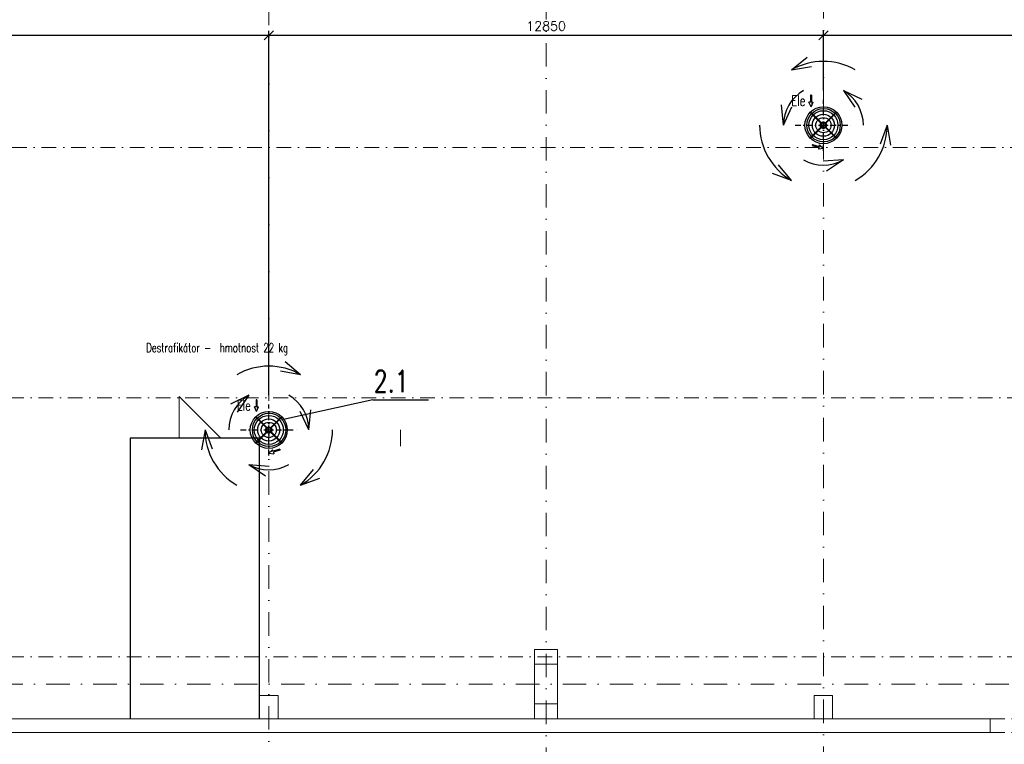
# Model space of a CAD drawing. Header units: millimetres. Extents: x -746391 to 410178, y -169697 to 100555.
# Tile 87 of 179: x 18611 to 39914, y 26096 to 41774. Entities that reach past the tile are written whole.
import ezdxf
from ezdxf.enums import TextEntityAlignment as Align

# ---------------------------------------------------------------- set-up
doc = ezdxf.new("R2010")
doc.units = ezdxf.units.MM
for name, pattern in [('CENTERX2', [101.6, 63.5, -12.7, 12.7, -12.7]), ('DASHDOT', [25.4, 12.7, -6.35, 0, -6.35]), ('ČERCHOVANÁ', [25.4, 12.7, -6.35, 0, -6.35])]:
    doc.linetypes.add(name, pattern=pattern)
doc.layers.get('0').update_dxf_attribs({"color": 9})
doc.layers.get('Defpoints').update_dxf_attribs({"color": 9})
for name, color, linetype, lineweight in [('A99_N_kce-nad-vid', 9, 'DASHDOT', 5), ('A99_N_osy', 9, 'CENTERX2', 9), ('A99_S_kce-nad-vid', 9, 'DASHDOT', 5), ('A99_S_kce-pohl', 9, 'Continuous', 5), ('A99_S_kce-rez-sil', 9, 'Continuous', 15), ('A99_S_sloupy', 9, 'Continuous', 5), ('ELITURBO', 7, 'Continuous', 15), ('VZT-KOTY', 2, 'Continuous', 25)]:
    doc.layers.add(name, color=color, linetype=linetype, lineweight=lineweight)
for name, color, linetype in [('VZT-KÓTY', 2, 'Continuous'), ('VZT-POZICE', 6, 'Continuous'), ('VZT-PŘÍOD-OSY', 1, 'ČERCHOVANÁ'), ('VZT-PŘÍVOD-TENKÉ', 4, 'Continuous'), ('VZT-PŘÍVOD-VÝKON', 2, 'Continuous'), ('VZT-PŘÍVOD-ZAŘÍZENÍ', 3, 'Continuous'), ('VZT-ZAŘ', 3, 'Continuous')]:
    doc.layers.add(name, color=color, linetype=linetype)
doc.styles.add('PITSIMP8', font='pitsimp8')
doc.styles.add('RomanS', font='romans.shx')
doc.dimstyles.new('VZT100', dxfattribs={"dimscale": 100, "dimtxt": 2, "dimasz": 2, "dimexe": 1, "dimexo": 2, "dimgap": 1, "dimtad": 1, "dimtoh": 1, "dimdec": 0, "dimzin": 0, "dimdsep": 46, "dimtxsty": 'RomanS', "dimblk": 'OBLIQUE', "dimcen": 1, "dimdle": 1, "dimclrd": 256, "dimclre": 256, "dimclrt": 256, "dimadec": 0, "dimazin": 0, "dimtfac": 1, "dimtdec": 0, "dimtmove": 2, "dimatfit": 3, "dimldrblk": 'OBLIQUE', "dimfxl": 1, "dimtolj": 1, "dimtzin": 0, "dimarcsym": 0})

# ---------------------------------------------------------------- blocks, each defined once
blk = doc.blocks.new('2dluk097')
at = {"color": 0, "linetype": 'ByBlock'}
for p, q in [((-0.052, 0.5), (-0.052, -0.1)), ((-0.052, 0.5), (0.052, 0.5)), ((0.052, 0.5), (0.052, -0.1))]:
    blk.add_line(p, q, dxfattribs=at)
for p, q in [((-0.052, -0.1), (-0.231, -0.1)), ((0, -0.5), (-0.231, -0.1)), ((0, -0.5), (0.231, -0.1)), ((0.052, -0.1), (0.231, -0.1))]:
    blk.add_line(p, q)
for points in [[(-0.052, 0.5), (0.052, 0.5), (-0.052, -0.1), (0.052, -0.1)], [(-0.231, -0.1), (0, -0.5), (0.052, -0.1), (-0.052, -0.1)], [(-0.052, -0.1), (0.231, -0.1), (0, -0.5), (-0.052, -0.1)]]:
    blk.add_solid(points)
at = {"linetype": 'ByBlock', "style": 'PITSIMP8', "flags": 9}
for tag, p in [('VOLUMENSTROM', (-0.058, 0.041)), ('RAUM/GRUPPE', (-0.058, 0.161)), ('DRUCK/-STUFE', (-0.058, 0.021)), ('BEZEICHNUNG', (-0.058, 0.181)), ('POS.NR.G-LV', (-0.058, 0.141)), ('ANSCHLUSS', (-0.058, 0.001)), ('KENNUNG', (-0.058, 0.081)), ('LEISTUNG', (-0.058, 0.061)), ('FABRIKAT', (-0.058, 0.121)), ('TYP', (-0.058, 0.101)), ('SPANNUNG/FREQUENZ', (-0.058, -0.119)), ('TEMPERATUR', (-0.058, -0.059)), ('SCHUTZART', (-0.058, -0.099)), ('DREHZAHL', (-0.058, -0.079)), ('GROESSE', (-0.058, -0.019)), ('GEWICHT', (-0.058, -0.139)), ('FREI', (-0.058, -0.159)), ('FREI', (-0.058, -0.179)), ('FREI', (-0.058, -0.199)), ('DN', (-0.058, -0.039))]:
    blk.add_attdef(tag, text='', height=0.01, dxfattribs=at).set_placement(p, align=Align.MIDDLE)
blk = doc.blocks.new('_Oblique')
at = {"color": 0, "linetype": 'ByBlock', "lineweight": -2}
blk.add_line((-0.5, -0.5), (0.5, 0.5), dxfattribs=at)
blk = doc.blocks.new('*D1837')
at = {"layer": 'Defpoints', "color": 0, "linetype": 'Continuous', "lineweight": 18, "ltscale": 0.5}
for p in [(24000, 41436), (12000, 40043), (24000, 33450)]:
    blk.add_point(p, dxfattribs=at)
at = {"layer": 'VZT-KOTY', "linetype": 'Continuous', "lineweight": -2, "ltscale": 0.5, "transparency": 16777216}
for p, q in [((11900, 41436), (24100, 41436)), ((12000, 40243), (12000, 41536)), ((24000, 33650), (24000, 41536))]:
    blk.add_line(p, q, dxfattribs=at)
at = {"layer": 'VZT-KOTY', "linetype": 'Continuous', "lineweight": -2, "ltscale": 0.5, "transparency": 16777216, "xscale": 200, "yscale": 200, "zscale": 200, "rotation": 180}
blk.add_blockref('_Oblique', (12000, 41436), dxfattribs=at)
at = {"layer": 'VZT-KOTY', "linetype": 'Continuous', "lineweight": -2, "ltscale": 0.5, "transparency": 16777216, "xscale": 200, "yscale": 200, "zscale": 200}
blk.add_blockref('_Oblique', (24000, 41436), dxfattribs=at)
at = {"layer": 'VZT-KOTY', "linetype": 'Continuous', "lineweight": 18, "ltscale": 0.5, "transparency": 16777216, "insert": (18000, 41636), "char_height": 200, "attachment_point": 5, "style": 'RomanS'}
blk.add_mtext('\\A1;12850', dxfattribs=at)
blk = doc.blocks.new('*D1838')
at = {"layer": 'Defpoints', "color": 0, "linetype": 'Continuous', "lineweight": 18, "ltscale": 0.5}
for p in [(36000, 41436), (36000, 40043), (24000, 33450)]:
    blk.add_point(p, dxfattribs=at)
at = {"layer": 'VZT-KOTY', "linetype": 'Continuous', "lineweight": -2, "ltscale": 0.5, "transparency": 16777216}
for p, q in [((23900, 41436), (36100, 41436)), ((24000, 33650), (24000, 41536)), ((36000, 40243), (36000, 41536))]:
    blk.add_line(p, q, dxfattribs=at)
at = {"layer": 'VZT-KOTY', "linetype": 'Continuous', "lineweight": -2, "ltscale": 0.5, "transparency": 16777216, "xscale": 200, "yscale": 200, "zscale": 200, "rotation": 180}
blk.add_blockref('_Oblique', (24000, 41436), dxfattribs=at)
at = {"layer": 'VZT-KOTY', "linetype": 'Continuous', "lineweight": -2, "ltscale": 0.5, "transparency": 16777216, "xscale": 200, "yscale": 200, "zscale": 200}
blk.add_blockref('_Oblique', (36000, 41436), dxfattribs=at)
at = {"layer": 'VZT-KOTY', "linetype": 'Continuous', "lineweight": 18, "ltscale": 0.5, "transparency": 16777216, "insert": (30000, 41636), "char_height": 200, "attachment_point": 5, "style": 'RomanS'}
blk.add_mtext('\\A1;12850', dxfattribs=at)
blk = doc.blocks.new('*D1839')
at = {"layer": 'Defpoints', "color": 0, "linetype": 'Continuous', "lineweight": 18, "ltscale": 0.5}
for p in [(54000, 41436), (36000, 40043), (54000, 33450)]:
    blk.add_point(p, dxfattribs=at)
at = {"layer": 'VZT-KOTY', "linetype": 'Continuous', "lineweight": -2, "ltscale": 0.5, "transparency": 16777216}
for p, q in [((35900, 41436), (54100, 41436)), ((36000, 40243), (36000, 41536)), ((54000, 33650), (54000, 41536))]:
    blk.add_line(p, q, dxfattribs=at)
at = {"layer": 'VZT-KOTY', "linetype": 'Continuous', "lineweight": -2, "ltscale": 0.5, "transparency": 16777216, "xscale": 200, "yscale": 200, "zscale": 200, "rotation": 180}
blk.add_blockref('_Oblique', (36000, 41436), dxfattribs=at)
at = {"layer": 'VZT-KOTY', "linetype": 'Continuous', "lineweight": -2, "ltscale": 0.5, "transparency": 16777216, "xscale": 200, "yscale": 200, "zscale": 200}
blk.add_blockref('_Oblique', (54000, 41436), dxfattribs=at)
at = {"layer": 'VZT-KOTY', "linetype": 'Continuous', "lineweight": 18, "ltscale": 0.5, "transparency": 16777216, "insert": (45000, 41636), "char_height": 200, "attachment_point": 5, "style": 'RomanS'}
blk.add_mtext('\\A1;12850', dxfattribs=at)

msp = doc.modelspace()

# ---------------------------------------------------------------- linework, layer by layer
at = {"layer": 'A99_N_kce-nad-vid', "color": 1, "linetype": 'ČERCHOVANÁ', "lineweight": 9, "ltscale": 25}
msp.add_line((12100, 39005.3), (144450, 39005.3), dxfattribs=at)
msp.add_lwpolyline([(144450, 33594.7), (12100, 33594.7)], dxfattribs=at)
at = {"layer": 'A99_N_osy', "linetype": 'DASHDOT', "ltscale": 40}
for p, q in [((30000, 100200), (30000, -5085)), ((187349.6, 27400), (3980, 27400))]:
    msp.add_line(p, q, dxfattribs=at)
for points in [[(24000, -5085), (24000, 84377.5)], [(36000, 22490), (36000, 84377.5)]]:
    msp.add_lwpolyline(points, dxfattribs=at)
at = {"layer": 'A99_S_kce-nad-vid', "linetype": 'DASHDOT', "ltscale": 25}
for p, q in [((17750, 27990), (150800, 27990)), ((39610, 26650), (41210, 26650)), ((39610, 26350), (41210, 26350))]:
    msp.add_line(p, q, dxfattribs=at)
at = {"layer": 'A99_S_kce-pohl', "linetype": 'Continuous', "ltscale": 10}
for q in [(22061.8, 32720), (22961.8, 32720)]:
    msp.add_line((22061.8, 33620), q, dxfattribs=at)
at = {"layer": 'A99_S_kce-pohl', "linetype": 'Continuous', "lineweight": 30, "ltscale": 10}
for p, q in [((21000, 32720), (21000, 26650)), ((23800, 32720), (21000, 32720)), ((23800, 26650), (23800, 32720))]:
    msp.add_line(p, q, dxfattribs=at)
at = {"layer": 'A99_S_kce-rez-sil', "linetype": 'Continuous'}
for p, q in [((18250, 26650), (39610, 26650)), ((39610, 26650), (39610, 26350)), ((17730, 26350), (39610, 26350)), ((17730, 26350), (39610, 26350)), ((17730, 26350), (20442.8, 26350))]:
    msp.add_line(p, q, dxfattribs=at)
at = {"layer": 'A99_S_sloupy', "linetype": 'Continuous', "ltscale": 2}
msp.add_lwpolyline([(30250, 26650), (29750, 26650), (29750, 28150), (30250, 28150)], close=True, dxfattribs=at)
msp.add_lwpolyline([(30250, 26650), (29750, 26650), (29750, 28150), (30250, 28150)], close=True, dxfattribs=at)
at = {"layer": 'A99_S_sloupy', "linetype": 'Continuous', "lineweight": 20, "ltscale": 2}
for points in [[(29750, 28150), (30250, 28150), (30250, 27830), (29750, 27830)], [(24200, 27150), (23800, 27150), (23800, 26650), (24200, 26650)], [(36200, 27150), (35800, 27150), (35800, 26650), (36200, 26650)], [(29750, 26970), (30250, 26970), (30250, 26650), (29750, 26650)]]:
    msp.add_lwpolyline(points, close=True, dxfattribs=at)
at = {"layer": 'ELITURBO'}
for q in [(26852.5, 32897.8), (26852.5, 32897.8), (26852.5, 32897.8), (26852.5, 32897.8), (26852.5, 32897.8), (26852.5, 32897.8), (26852.5, 32897.8), (26852.5, 32897.8), (26852.5, 32547.8), (26852.5, 32547.8)]:
    msp.add_line((26852.5, 32897.8), q, dxfattribs=at)
at = {"layer": 'VZT-KOTY'}
msp.add_line((26252.2, 33552.2), (24316.2, 33120.1), dxfattribs=at)
at = {"layer": 'VZT-PŘÍOD-OSY', "ltscale": 10}
for p, q in [((36000, 38938.7), (36000, 40042.7)), ((35387, 39490.7), (36613, 39490.7)), ((24000, 32345.8), (24000, 33449.8)), ((23387, 32897.8), (24613, 32897.8))]:
    msp.add_line(p, q, dxfattribs=at)
at = {"layer": 'VZT-PŘÍVOD-TENKÉ'}
msp.add_line((24281.8, 33173.9), (24268.3, 33160.4), dxfattribs=at)
for centre, radius in [((36000.5, 39490.7), 400.5), ((36005.4, 39490.7), 360.6), ((36000.5, 39490.7), 314.5), ((36000.5, 39490.7), 239.5), ((36000.5, 39490.7), 164.5), ((36000, 39490.7), 68), ((24000.5, 32897.8), 400.5), ((24005.4, 32897.8), 360.6), ((24000.5, 32897.8), 314.5), ((24000.5, 32897.8), 239.5), ((24000.5, 32897.8), 164.5), ((24270.1, 33167.9), 3.6), ((24270.1, 33167.9), 3.6), ((24000, 32897.8), 68)]:
    msp.add_circle(centre, radius, dxfattribs=at)
for centre, radius, start, end in [((36073.7, 39564.5), 268.4, 44.14607, 45.85391), ((36261.8, 39759.9), 1.2, 315, 135), ((36073.7, 39564.5), 270, 44.15113, 45.84887), ((24073.7, 32971.5), 268.4, 44.14607, 45.85391), ((24261.8, 33166.9), 1.2, 315, 135), ((24073.7, 32971.5), 270, 44.15113, 45.84887), ((24269.1, 33159.6), 1.2, 315, 135), ((24278.9, 33176.7), 6.4, 315, 135), ((24278.9, 33176.7), 4, 315.26984, 135.26984)]:
    msp.add_arc(centre, radius, start, end, dxfattribs=at)
at = {"layer": 'VZT-PŘÍVOD-VÝKON'}
for p, q in [((35310.3, 40685.3), (35648.4, 40965.9)), ((35310.3, 40685.3), (35648.4, 40965.9)), ((35310.3, 40685.3), (35743.3, 40759.2)), ((35310.3, 40685.3), (35743.3, 40759.2)), ((36432.4, 40239.6), (36682.1, 39878.2)), ((36432.4, 40239.6), (36829.4, 40051.5)), ((36432.4, 40239.6), (36682.1, 39878.2)), ((35135.3, 39490.7), (35093.2, 39928)), ((35135.3, 39490.7), (35093.2, 39928)), ((35135.3, 39490.7), (35317.5, 39890.5)), ((35135.3, 39490.7), (35317.5, 39890.5)), ((37379.4, 39490.7), (37226.9, 39078.8)), ((37379.4, 39490.7), (37226.9, 39078.8)), ((37379.4, 39490.7), (37453.3, 39057.7)), ((37379.4, 39490.7), (37453.3, 39057.7)), ((35310.3, 38296.1), (35029.8, 38634.2)), ((35310.3, 38296.1), (35029.8, 38634.2)), ((36432, 38741.7), (35993.9, 38709.4)), ((36432, 38741.7), (35993.9, 38709.4)), ((36432, 38741.7), (36068.7, 38494.7)), ((36432, 38741.7), (36068.7, 38494.7)), ((35310.3, 38296.1), (34898.3, 38448.7)), ((35310.3, 38296.1), (34898.3, 38448.7)), ((24689.7, 34092.4), (24351.6, 34372.9)), ((24689.7, 34092.4), (24351.6, 34372.9)), ((24689.7, 34092.4), (24256.7, 34166.3)), ((24689.7, 34092.4), (24256.7, 34166.3)), ((23567.6, 33646.7), (23170.6, 33458.6)), ((23567.6, 33646.7), (23170.6, 33458.6)), ((23567.6, 33646.7), (23317.9, 33285.3)), ((23567.6, 33646.7), (23317.9, 33285.3)), ((24864.7, 32897.8), (24682.5, 33297.6)), ((24864.7, 32897.8), (24682.5, 33297.6)), ((24864.7, 32897.8), (24906.8, 33335.1)), ((24864.7, 32897.8), (24906.8, 33335.1)), ((22620.6, 32897.8), (22546.7, 32464.8)), ((22620.6, 32897.8), (22546.7, 32464.8)), ((22620.6, 32897.8), (22773.1, 32485.8)), ((22620.6, 32897.8), (22773.1, 32485.8)), ((23568, 32148.8), (24006.1, 32116.5)), ((23568, 32148.8), (23931.3, 31901.7)), ((23568, 32148.8), (23931.3, 31901.7)), ((23568, 32148.8), (24006.1, 32116.5)), ((24689.7, 31703.2), (24970.2, 32041.3)), ((24689.7, 31703.2), (24970.2, 32041.3)), ((24689.7, 31703.2), (25101.7, 31855.7)), ((24689.7, 31703.2), (25101.7, 31855.7))]:
    msp.add_line(p, q, dxfattribs=at)
for centre, radius, start, end in [((36000, 39490.7), 1379.4, 60, 120), ((36000, 39490.7), 1379.4, 60, 120), ((36000, 39490.7), 864.7, 120, 180), ((36000, 39490.7), 864.7, 120, 180), ((36000, 39490.7), 864.7, 0, 60), ((36000, 39490.7), 864.7, 0, 60), ((36000, 39490.7), 1379.4, 180, 240), ((36000, 39490.7), 1379.4, 180, 240), ((36000, 39490.7), 1379.4, 300, 0), ((36000, 39490.7), 1379.4, 300, 0), ((36000, 39490.7), 864.7, 240, 300), ((36000, 39490.7), 864.7, 240, 300), ((24000, 32897.8), 1379.4, 60, 120), ((24000, 32897.8), 1379.4, 60, 120), ((24000, 32897.8), 864.7, 120, 180), ((24000, 32897.8), 864.7, 120, 180), ((24000, 32897.8), 864.7, 0, 60), ((24000, 32897.8), 864.7, 0, 60), ((24000, 32897.8), 1379.4, 180, 240), ((24000, 32897.8), 1379.4, 180, 240), ((24000, 32897.8), 1379.4, 300, 0), ((24000, 32897.8), 1379.4, 300, 0), ((24000, 32897.8), 864.7, 240, 300), ((24000, 32897.8), 864.7, 240, 300)]:
    msp.add_arc(centre, radius, start, end, dxfattribs=at)
at = {"layer": 'VZT-PŘÍVOD-ZAŘÍZENÍ', "linetype": 'ByBlock'}
for p, q in [((35716.5, 39765.1), (35947.6, 39534.1)), ((35949.2, 39535.9), (35718.3, 39766.8)), ((35723.9, 39772.5), (35737.4, 39759)), ((35956.7, 39543.1), (35725.6, 39774.2)), ((35737.4, 39759), (35954.8, 39541.6)), ((36274.4, 39774.2), (36043.3, 39543.1)), ((36045.2, 39541.6), (36276.1, 39772.5)), ((36268.3, 39753.4), (36050.8, 39535.9)), ((36052.4, 39534.1), (36283.5, 39765.1)), ((35947.6, 39447.4), (35716.5, 39216.3)), ((35954.8, 39439.9), (35723.9, 39209)), ((35725.6, 39207.3), (35956.7, 39438.3)), ((35731.7, 39228.1), (35949.2, 39445.6)), ((36024, 39449.2), (35976, 39449.2)), ((35980, 39449.2), (35980, 39428.4)), ((35980, 39428.4), (35996, 39428.4)), ((35996, 39428.4), (35996, 39449.2)), ((36004, 39449.2), (36004, 39428.4)), ((36004, 39428.4), (36020, 39428.4)), ((36020, 39428.4), (36020, 39449.2)), ((36043.3, 39438.3), (36274.4, 39207.3)), ((36262.6, 39222.5), (36045.2, 39439.9)), ((36050.8, 39445.6), (36281.7, 39214.7)), ((36283.5, 39216.3), (36052.4, 39447.4)), ((35718.2, 39214.6), (35731.7, 39228.1)), ((36276.1, 39209), (36262.6, 39222.5)), ((23716.5, 33172.2), (23947.6, 32941.2)), ((23949.2, 32943), (23718.3, 33173.9)), ((23723.9, 33179.6), (23737.4, 33166.1)), ((23956.7, 32950.2), (23725.6, 33181.3)), ((23737.4, 33166.1), (23954.8, 32948.6)), ((24274.4, 33181.3), (24043.3, 32950.2)), ((24045.2, 32948.6), (24276.1, 33179.5)), ((24268.3, 33160.4), (24050.8, 32943)), ((24052.4, 32941.2), (24283.5, 33172.2)), ((23947.6, 32854.5), (23716.5, 32623.4)), ((23954.8, 32847), (23723.9, 32616.1)), ((23725.6, 32614.4), (23956.7, 32845.4)), ((23731.7, 32635.2), (23949.2, 32852.6)), ((24024, 32856.2), (23976, 32856.2)), ((23980, 32856.2), (23980, 32835.5)), ((23980, 32835.5), (23996, 32835.5)), ((23996, 32835.5), (23996, 32856.2)), ((24004, 32856.2), (24004, 32835.5)), ((24004, 32835.5), (24020, 32835.5)), ((24020, 32835.5), (24020, 32856.2)), ((24043.3, 32845.4), (24274.4, 32614.4)), ((24262.6, 32629.5), (24045.2, 32847)), ((24050.8, 32852.6), (24281.7, 32621.7)), ((24283.5, 32623.4), (24052.4, 32854.5)), ((23718.2, 32621.7), (23731.7, 32635.2)), ((24276.1, 32616), (24262.6, 32629.5))]:
    msp.add_line(p, q, dxfattribs=at)
for centre in [(35729.9, 39760.8), (35729.9, 39760.8), (35729.9, 39220.7), (35729.9, 39220.7), (23729.9, 33167.9), (23729.9, 33167.9), (23729.9, 32627.7), (23729.9, 32627.7), (24270.1, 32627.7), (24270.1, 32627.7)]:
    msp.add_circle(centre, 3.6, dxfattribs=at)
for centre, radius, start, end in [((35721.1, 39769.7), 6.4, 44.99999, 224.99999), ((35721.1, 39769.7), 4, 45.26984, 225.26984), ((35730.9, 39752.5), 1.2, 44.99999, 224.99999), ((35926.3, 39564.5), 270, 134.15113, 135.84886), ((35926.3, 39564.5), 268.4, 134.14607, 135.85391), ((35738.2, 39759.9), 1.2, 44.99999, 224.99999), ((36000, 39490.7), 48, 300.00015, 180), ((36000, 39490.7), 48, 180, 240.00015), ((35721.1, 39211.8), 6.4, 135, 315), ((35721.1, 39211.8), 4, 135.26984, 315.26984), ((35730.9, 39229), 1.2, 135, 315), ((35926.3, 39417), 270, 224.15113, 225.84887), ((35926.3, 39417), 268.4, 224.14607, 225.85391), ((35738.2, 39221.6), 1.2, 135, 315), ((36073.7, 39417), 268.4, 314.14607, 315.85391), ((36261.8, 39221.6), 1.2, 225, 45), ((36073.7, 39417), 270, 314.15113, 315.84886), ((23721.1, 33176.7), 6.4, 44.99999, 224.99999), ((23721.1, 33176.7), 4, 45.26984, 225.26984), ((23730.9, 33159.6), 1.2, 44.99999, 224.99999), ((23926.3, 32971.5), 270, 134.15113, 135.84886), ((23926.3, 32971.5), 268.4, 134.14607, 135.85391), ((23738.2, 33166.9), 1.2, 44.99999, 224.99999), ((24000, 32897.8), 48, 300.00015, 180), ((24000, 32897.8), 48, 180, 240.00015), ((23721.1, 32618.9), 6.4, 135, 315), ((23721.1, 32618.9), 4, 135.26984, 315.26984), ((23730.9, 32636), 1.2, 135, 315), ((23926.3, 32824.1), 270, 224.15113, 225.84887), ((23926.3, 32824.1), 268.4, 224.14607, 225.85391), ((23738.2, 32628.7), 1.2, 135, 315), ((24073.7, 32824.1), 268.4, 314.14607, 315.85391), ((24261.8, 32628.7), 1.2, 225, 45), ((24073.7, 32824.1), 270, 314.15113, 315.84886), ((24269.1, 32636), 1.2, 225, 45), ((24278.9, 32618.9), 6.4, 225, 45), ((24278.9, 32618.9), 4, 225.26984, 45.26984)]:
    msp.add_arc(centre, radius, start, end, dxfattribs=at)
at = {"layer": 'VZT-ZAŘ'}
msp.add_line((26252.2, 33552.2), (27458.9, 33552.2), dxfattribs=at)

# ---------------------------------------------------------------- block references
at = {"layer": 'VZT-KÓTY', "xscale": -200, "yscale": 250, "zscale": 160}
for p in [(35734.4, 40014.5), (23734.4, 33421.6)]:
    msp.add_blockref('2dluk097', p, dxfattribs=at)
at = {"layer": 'VZT-KÓTY', "yscale": 250, "zscale": 160}
for p, xscale, rotation in [((35880.1, 39025.7), -200, 73.49979641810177), ((24119.9, 32432.8), 200, 286.5002035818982)]:
    msp.add_blockref('2dluk097', p, dxfattribs=dict(at, xscale=xscale, rotation=rotation))

# ---------------------------------------------------------------- texts
at = {"layer": 'VZT-KÓTY', "style": 'RomanS', "width": 0.7}
for p in [(35307.9, 39909.7), (23307.9, 33316.7)]:
    msp.add_text('Ele', height=223.12, dxfattribs=at).set_placement(p)
at = {"layer": 'VZT-POZICE', "linetype": 'Continuous', "style": 'RomanS', "width": 0.75}
msp.add_text('2.1', height=470.25, rotation=0, dxfattribs=at).set_placement((26272.2, 33716.8))
at = {"layer": 'VZT-PŘÍVOD-VÝKON', "style": 'RomanS', "width": 0.7}
msp.add_text('Destrafikátor -  hmotnost 22 kg', height=193.375, dxfattribs=at).set_placement((22883.1, 34580.3), align=Align.CENTER)

# ---------------------------------------------------------------- dimensions: what is measured, and where the dimension line sits
at = {"layer": 'VZT-KOTY', "linetype": 'Continuous', "lineweight": 18, "ltscale": 0.5}
for base, p1, p2, picture, middle in [((24000, 41436), (12000, 40042.7), (24000, 33449.8), '*D1837', (18000, 41636)), ((36000, 41436), (24000, 33449.8), (36000, 40042.7), '*D1838', (30000, 41636)), ((54000, 41436), (36000, 40042.7), (54000, 33449.8), '*D1839', (45000, 41636))]:
    dim = msp.add_linear_dim(base=base, p1=p1, p2=p2, text='12850', dimstyle='VZT100', dxfattribs=at)
    dim.commit()
    dim.dimension.update_dxf_attribs({"geometry": picture, "text_midpoint": middle})

doc.saveas('drawing.dxf')
